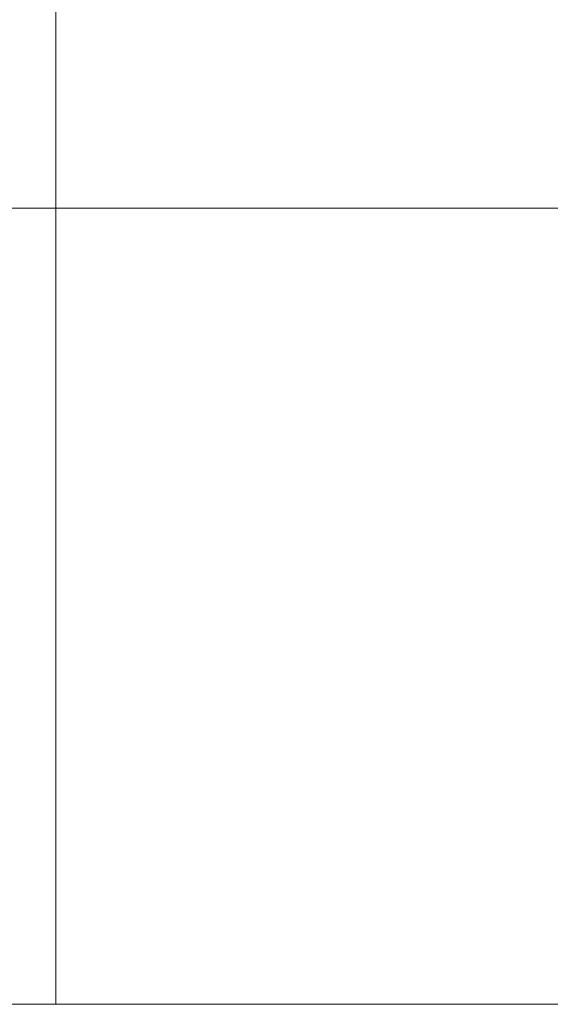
# Model space of a CAD drawing. Header units: millimetres. Extents: x 6089.8 to 6187.4, y 7494.6 to 7588.1.
# Tile 75 of 111: x 6140.1 to 6143.8, y 7565.6 to 7572.4. Entities that reach past the tile are written whole.
import ezdxf
from ezdxf.lldxf.tags import DXFTag

# ---------------------------------------------------------------- set-up
doc = ezdxf.new("R2010")
doc.units = ezdxf.units.MM
doc.layers.add('1', color=7, linetype='CONTINUOUS', true_color=0xffffff)
tags = doc.linetypes.add('DASHED', pattern=[25.72, 12.86, -12.86]).pattern_tags.tags
tags[6:7] = [DXFTag(74, 4), DXFTag(75, 0), DXFTag(340, '0'), DXFTag(46, 0.0), DXFTag(50, 0.0), DXFTag(44, 0.0), DXFTag(45, 0.0)]
tags[4:5] = [DXFTag(74, 4), DXFTag(75, 0), DXFTag(340, '0'), DXFTag(46, 0.0), DXFTag(50, 0.0), DXFTag(44, 0.0), DXFTag(45, 0.0)]

msp = doc.modelspace()

# ---------------------------------------------------------------- linework, layer by layer
at = {"layer": '1', "color": 251, "linetype": 'DASHED', "lineweight": 5}
for p, q in [((6140.3751, 7582.5505), (6140.3751, 7565.5505)), ((6140.3751, 7582.5505), (6140.3751, 7565.5505)), ((6134.3751, 7571.0505), (6140.3751, 7571.0505)), ((6140.3751, 7571.0505), (6146.3751, 7571.0505)), ((6134.3751, 7565.5505), (6140.3751, 7565.5505)), ((6140.3751, 7565.5505), (6146.3751, 7565.5505))]:
    msp.add_line(p, q, dxfattribs=at)

doc.saveas('drawing.dxf')
